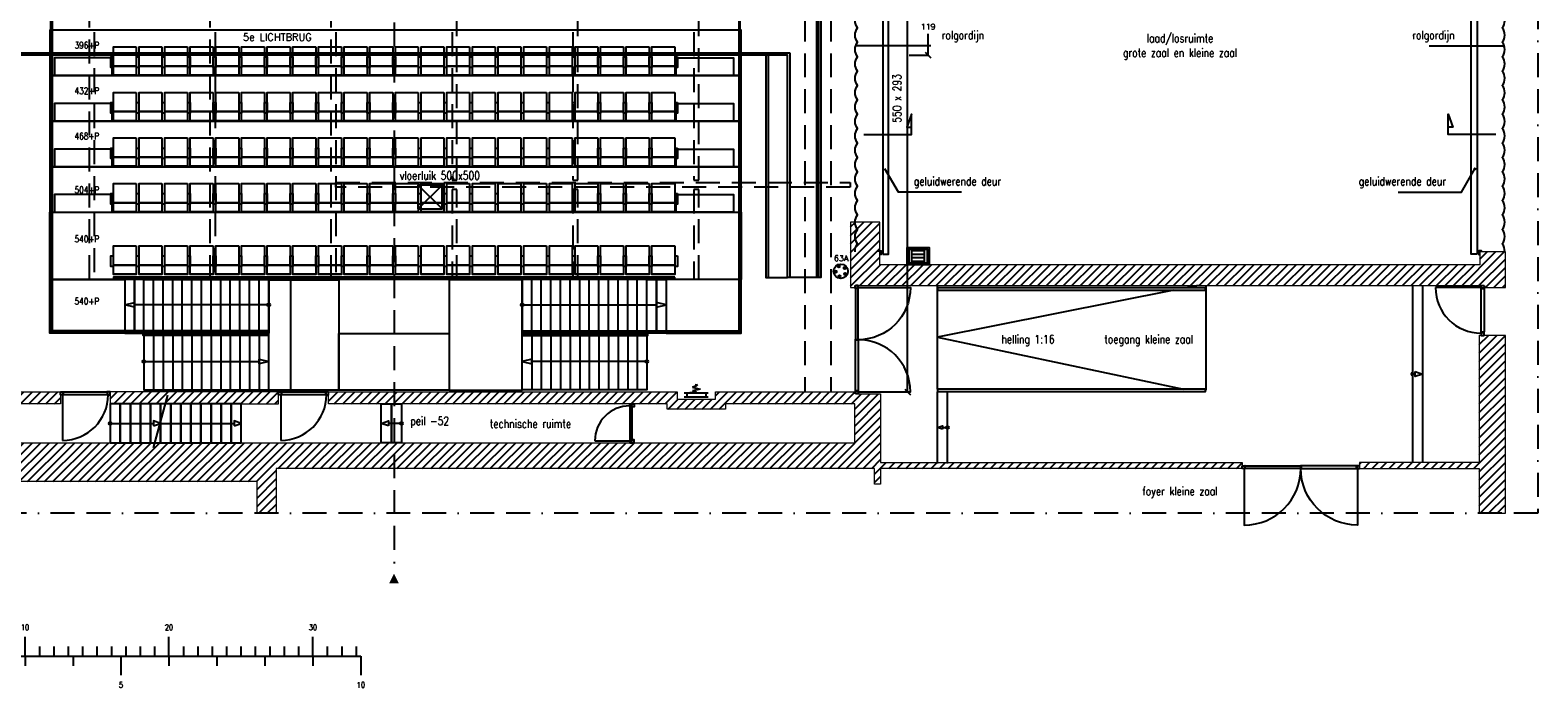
# Model space of a CAD drawing. Extents: x -70378 to 23841, y -23766 to 14658.
# Tile 9 of 12: x -7585 to 23841, y -23766 to -10050. Entities that reach past the tile are written whole.
import ezdxf
from ezdxf.enums import TextEntityAlignment as Align

# ---------------------------------------------------------------- set-up
doc = ezdxf.new("R2010")
doc.units = 0
doc.header["$LTSCALE"] = 1000
doc.header["$MEASUREMENT"] = 0
doc.header["$PDMODE"] = 3
for name, pattern in [('ACAD_ISO10W100', [18, 12, -3, 0, -3]), ('BORDER', [1.75, 0.5, -0.25, 0.5, -0.25, 0, -0.25]), ('DASHED', [0.75, 0.5, -0.25])]:
    doc.linetypes.add(name, pattern=pattern)
doc.layers.get('0').update_dxf_attribs({"linetype": 'CONTINUOUS'})
doc.layers.get('DEFPOINTS').update_dxf_attribs({"linetype": 'CONTINUOUS'})
for name, color, linetype in [('1_AFBREEKLIJNEN', 7, 'BORDER'), ('1_ARCERING', 144, 'CONTINUOUS'), ('1_BALUSTRADE', 7, 'CONTINUOUS'), ('1_BRANDHASPEL', 1, 'CONTINUOUS'), ('1_DEUREN', 7, 'CONTINUOUS'), ('1_DRAAIRICHTING', 251, 'CONTINUOUS'), ('1_HARTLIJN', 1, 'DASHED'), ('1_KOZIJNEN', 7, 'CONTINUOUS'), ('1_NIVEAUS', 252, 'CONTINUOUS'), ('1_PEILMAAT', 7, 'CONTINUOUS'), ('1_SANITAIR', 4, 'CONTINUOUS'), ('1_STOELEN', 253, 'CONTINUOUS'), ('1_TEKST', 7, 'CONTINUOUS'), ('1_TRAPPEN', 7, 'CONTINUOUS'), ('1_TRIBUNE', 7, 'CONTINUOUS'), ('1_VLOERAANSLUITINGEN', 7, 'CONTINUOUS'), ('1_VLOERGOTEN', 3, 'DASHED'), ('4_KRAANBANEN', 4, 'CONTINUOUS'), ('4_LICHTBRUGGEN_PL', 5, 'CONTINUOUS'), ('4_RAILS', 7, 'CONTINUOUS'), ('5_KRACHTSTROOM', 1, 'CONTINUOUS'), ('9_KADER', 7, 'CONTINUOUS'), ('9_LINIAAL', 7, 'CONTINUOUS')]:
    doc.layers.add(name, color=color, linetype=linetype)
doc.layers.add('1_MUREN', color=2, linetype='CONTINUOUS', lineweight=18)
doc.styles.add('ROMANS', font='romans')
doc.dimstyles.new('ROMANS', dxfattribs={"dimtxt": 120, "dimasz": 120, "dimexe": 18, "dimexo": 6, "dimgap": 90, "dimtad": 0, "dimtih": 1, "dimtoh": 1, "dimdec": 0, "dimlfac": 0.1, "dimzin": 0, "dimdsep": 46, "dimtxsty": 'ROMANS', "dimblk1": 'OBLIQUE', "dimblk2": 'OBLIQUE', "dimsah": 1, "dimcen": 90, "dimdle": 10, "dimadec": 0, "dimazin": 0, "dimtfac": 1, "dimtdec": 4, "dimtix": 1, "dimtofl": 0, "dimtmove": 0, "dimatfit": 3, "dimldrblk": 'OBLIQUE', "dimfxl": 1, "dimtolj": 1, "dimtzin": 0, "dimarcsym": 0})
pattern_1 = [(45, (-61037.18, -18415.53), (-88.38835, 88.38835), [])]

# ---------------------------------------------------------------- blocks, each defined once
blk = doc.blocks.new('LINIAAL')
at = {"layer": '9_LINIAAL'}
for p, q in [((0, 0), (0, 400)), ((3000, 0), (3000, 400)), ((6000, 0), (6000, 400)), ((9000, 0), (9000, 400)), ((0, 0), (10000, 0)), ((0, 0), (0, -400)), ((300, 200), (300, 0)), ((600, 200), (600, 0)), ((900, 200), (900, 0)), ((1000, 0), (1000, -200)), ((1200, 200), (1200, 0)), ((1500, 200), (1500, 0)), ((1800, 200), (1800, 0)), ((2000, 0), (2000, -200)), ((2100, 200), (2100, 0)), ((2400, 200), (2400, 0)), ((2700, 200), (2700, 0)), ((3000, 0), (3000, -200)), ((3300, 200), (3300, 0)), ((3600, 200), (3600, 0)), ((3900, 200), (3900, 0)), ((4000, 0), (4000, -200)), ((4200, 200), (4200, 0)), ((4500, 200), (4500, 0)), ((4800, 200), (4800, 0)), ((5000, 0), (5000, -400)), ((5100, 200), (5100, 0)), ((5400, 200), (5400, 0)), ((5700, 200), (5700, 0)), ((6000, 0), (6000, -200)), ((6300, 200), (6300, 0)), ((6600, 200), (6600, 0)), ((6900, 200), (6900, 0)), ((7000, 0), (7000, -200)), ((7200, 200), (7200, 0)), ((7500, 200), (7500, 0)), ((7800, 200), (7800, 0)), ((8000, 0), (8000, -200)), ((8100, 200), (8100, 0)), ((8400, 200), (8400, 0)), ((8700, 200), (8700, 0)), ((9000, 0), (9000, -200)), ((9300, 200), (9300, 0)), ((9600, 200), (9600, 0)), ((9900, 200), (9900, 0)), ((10000, 0), (10000, -400))]:
    blk.add_line(p, q, dxfattribs=at)
at = {"layer": '9_LINIAAL', "style": 'ROMANS', "width": 0.8}
for s, p in [('0', (0, 600)), ('10', (3000, 600)), ('20', (6000, 600)), ('30', (9000, 600)), ('0', (0, -600)), ('5', (5000, -600)), ('10', (10000, -600))]:
    blk.add_text(s, height=120, dxfattribs=at).set_placement(p, align=Align.MIDDLE_CENTER)
for s, p in [('FEET', (448, 600)), ('METER', (448, -600))]:
    blk.add_text(s, height=120, dxfattribs=at).set_placement(p, align=Align.MIDDLE_LEFT)
blk = doc.blocks.new('brandhaspel')
at = {"layer": '1_BRANDHASPEL'}
for p, q in [((-250, 80), (250, 80)), ((-250, 0), (250, 0)), ((-200, 80), (-200, 0)), ((-15, 80), (-136, 80)), ((0, 220), (-80, 200)), ((-80, 200), (80, 160)), ((80, 160), (-80, 120)), ((-80, 120), (0, 100)), ((0, 260), (-17, 230)), ((0, 220), (0, 260)), ((0, 260), (17, 230)), ((0, 80), (0, 100)), ((200, 80), (200, 0))]:
    blk.add_line(p, q, dxfattribs=at)
blk = doc.blocks.new('VH24-014')
at = {"layer": '1_STOELEN', "flags": 128}
for points in [[(0, 236), (400, 236), (400, -240), (0, -240), (0, 236)], [(210, 291), (430, 291), (430, 241), (210, 241), (210, 291)], [(400, 236), (590, 236), (590, -240), (400, -240), (400, 236)], [(590, 236), (600, 236), (600, -240), (590, -240), (590, 236)], [(210, -245), (430, -245), (430, -295), (210, -295), (210, -245)]]:
    blk.add_lwpolyline(points, close=True, dxfattribs=at)
blk = doc.blocks.new('KRACHT')
at = {"layer": '5_KRACHTSTROOM'}
for centre, radius in [((0, 0), 150), ((-108, -8), 22.5), ((-41, 101), 22.5), ((83, 70), 22.5), ((-26, -105), 22.5), ((92, -57), 22.5)]:
    blk.add_circle(centre, radius, dxfattribs=at)
at = {"layer": '5_KRACHTSTROOM', "color": 7, "style": 'ROMANS'}
blk.add_attdef('VERMOGEN', text='', height=120, dxfattribs=at).set_placement((8, 272), align=Align.MIDDLE_CENTER)
blk = doc.blocks.new('_OBLIQUE')
at = {"color": 0, "linetype": 'ByBlock'}
blk.add_line((-0.5, -0.5), (0.5, 0.5), dxfattribs=at)
blk = doc.blocks.new('*D28')
at = {"color": 0, "lineweight": -2}
for p, q in [((10311, -549), (10723, -549)), ((10705, -539), (10705, -8922)), ((10705, -17605), (10705, -9222)), ((10414, -17595), (10723, -17595))]:
    blk.add_line(p, q, dxfattribs=at)
at = {"layer": 'DEFPOINTS', "color": 0}
for p in [(10305, -549), (10408, -17595), (10705, -17595)]:
    blk.add_point(p, dxfattribs=at)
at = {"color": 0, "lineweight": -2, "xscale": 120, "yscale": 120, "zscale": 120}
for p, rotation in [((10705, -549), 90), ((10705, -17595), 270)]:
    blk.add_blockref('_OBLIQUE', p, dxfattribs=dict(at, rotation=rotation))
at = {"color": 0, "insert": (10705, -9072), "char_height": 120, "attachment_point": 5, "style": 'ROMANS'}
blk.add_mtext('\\A1;1705', dxfattribs=at)
blk = doc.blocks.new('*D42')
at = {"layer": '9_KADER', "color": 0, "lineweight": -2}
for p, q in [((10738, -9383), (11150, -9383)), ((11132, -9373), (11132, -9827)), ((11132, -10581), (11132, -10127)), ((10738, -10571), (11150, -10571))]:
    blk.add_line(p, q, dxfattribs=at)
at = {"layer": 'DEFPOINTS', "color": 0}
for p in [(10732, -9383), (10732, -10571), (11132, -10571)]:
    blk.add_point(p, dxfattribs=at)
at = {"layer": '9_KADER', "color": 0, "lineweight": -2, "xscale": 120, "yscale": 120, "zscale": 120}
for p, rotation in [((11132, -9383), 90), ((11132, -10571), 270)]:
    blk.add_blockref('_OBLIQUE', p, dxfattribs=dict(at, rotation=rotation))
at = {"layer": '9_KADER', "color": 0, "insert": (11132, -9977), "char_height": 120, "attachment_point": 5, "style": 'ROMANS'}
blk.add_mtext('\\A1;119', dxfattribs=at)

msp = doc.modelspace()

# ---------------------------------------------------------------- hatches: boundary and pattern name
at = {"layer": '1_ARCERING'}
h = msp.add_hatch(dxfattribs=at)
h.set_pattern_fill('ANSI31', color=256, scale=1000, style=0)
h.set_pattern_definition(pattern_1)
h.paths.add_polyline_path([(-2855, -20123.7), (-2855, -19465), (-10971, -19465), (-10971, -19067.5), (-10125, -19067.5), (-10125, -280), (-15687.5, -280), (-15687.5, -950), (-15812.5, -950), (-15812.5, -180), (-15662.5, -180), (-15662.5, 620), (-15812.5, 620), (-15812.5, 1490), (-15687.5, 1490), (-15687.5, 745), (-15537.5, 745), (-15537.5, -180), (-10125, -180), (-10125, 3000), (-11745, 3000), (-11745, 3500), (-15812.5, 3500), (-15812.5, 3600), (-11645, 3600), (-11645, 3100), (-10365, 3100), (-10365, 3600), (-9505, 3600), (-9505, -17595), (-6955, -17595), (-6955, -17845), (-9605, -17845), (-9605, -18655), (9605, -18655), (9605, -17845), (6910, -17845), (6910, -17955), (5690, -17955), (5690, -17845), (-1365, -17845), (-1365, -17595), (5900, -17595), (5900, -17745), (6700, -17745), (6700, -17595), (9616, -17595), (9616, -17637), (10142.5, -17637), (10142.5, -19067.5), (17675, -19067.5), (17675, -19192.5), (10142.5, -19192.5), (10142.5, -19517.5), (10017.5, -19517.5), (10017.5, -19192.5), (-2457.5, -19192.5), (-2457.5, -20123.7)])
h = msp.add_hatch(dxfattribs=at)
h.set_pattern_fill('ANSI31', color=256, scale=1000, style=0)
h.set_pattern_definition(pattern_1)
h.paths.add_polyline_path([(22718.4, -15418), (23165, -15418), (23165, -14674), (22635, -14674), (22635, -14941), (10125, -14941), (10125, -14054), (9515, -14054), (9515, -15418), (9605, -15418), (9605, -15375), (22718.4, -15375)])
h = msp.add_hatch(dxfattribs=at)
h.set_pattern_fill('ANSI31', color=256, scale=1000, style=0)
h.set_pattern_definition(pattern_1)
h.paths.add_polyline_path([(23165, -20123.7), (23165, -16415), (22617.5, -16415), (22617.5, -19067.5), (20125, -19067.5), (20125, -19192.5), (22617.5, -19192.5), (22617.5, -20123.7)])
h = msp.add_hatch(dxfattribs=at)
h.set_pattern_fill('ANSI31', color=256, scale=1000, style=0)
h.set_pattern_definition(pattern_1)
h.paths.add_polyline_path([(-5915, -17845), (-2405, -17845), (-2405, -17595), (-5915, -17595)])

# ---------------------------------------------------------------- linework, layer by layer
at = {"layer": '1_AFBREEKLIJNEN'}
msp.add_lwpolyline([(23840.7, 12219.9), (23840.7, -20123.7), (-10971, -20123.7), (-10971, -1250.7), (-19740.2, -1250.7)], dxfattribs=at)
at = {"layer": '1_BALUSTRADE'}
for points in [[(11325, -15476.1), (16914.7, -15476.1), (16914.7, -15426.1), (11325, -15426.1)], [(11325, -17585.9), (16914.7, -17585.9), (16914.7, -17535.9), (11325, -17535.9)]]:
    msp.add_lwpolyline(points, close=True, dxfattribs=at)
at = {"layer": '1_DEUREN'}
for points in [[(9610.2, -14672, -0.180416), (9659.6, -14504.4, -0.3333333), (9659.6, -14204.4, -0.3333333), (9659.6, -13904.4, -0.3333333), (9659.6, -13604.4, -0.3333333), (9659.6, -13304.4, -0.3333333), (9659.6, -13004.4, -0.3333333), (9659.6, -12704.4, -0.3333333), (9659.6, -12404.4, -0.3333333), (9659.6, -12104.4, -0.3333333), (9659.6, -11804.4, -0.3333333), (9659.6, -11504.4, -0.3333333), (9659.6, -11204.4, -0.3333333), (9659.6, -10904.4, -0.3333333), (9659.6, -10604.4, -0.3333333), (9659.6, -10304.4, -0.3333333), (9659.6, -10004.4, -0.3333333), (9659.6, -9704.4, -0.3333333), (9659.6, -9404.4, -0.3333333), (9659.6, -9104.4, -0.022284), (9647, -9086)], [(23149.8, -14672, 0.180416), (23100.4, -14504.4, 0.3333333), (23100.4, -14204.4, 0.3333333), (23100.4, -13904.4, 0.3333333), (23100.4, -13604.4, 0.3333333), (23100.4, -13304.4, 0.3333333), (23100.4, -13004.4, 0.3333333), (23100.4, -12704.4, 0.3333333), (23100.4, -12404.4, 0.3333333), (23100.4, -12104.4, 0.3333333), (23100.4, -11804.4, 0.3333333), (23100.4, -11504.4, 0.3333333), (23100.4, -11204.4, 0.3333333), (23100.4, -10904.4, 0.3333333), (23100.4, -10604.4, 0.3333333), (23100.4, -10304.4, 0.3333333), (23100.4, -10004.4, 0.3333333), (23100.4, -9704.4, 0.3333333), (23100.4, -9404.4, 0.3333333), (23100.4, -9104.4, 0.022284), (23113, -9086)]]:
    msp.add_lwpolyline(points, format="xyb", dxfattribs=at)
for points in [[(10187, -14722), (10308, -14722), (10308, -9040), (10187, -9040)], [(22573, -14722), (22452, -14722), (22452, -9040), (22573, -9040)]]:
    msp.add_lwpolyline(points, close=True, dxfattribs=at)
for points in [[(9793.7, -12224), (10788.5, -12224), (10788.5, -11801.2), (10689.9, -12075), (10788.5, -12075)], [(22966.3, -12224), (21971.5, -12224), (21971.5, -11801.2), (22070.1, -12075), (21971.5, -12075)], [(10091, -14674), (10091, -14650), (10152, -14650), (10152, -14730), (10125, -14730)], [(22669, -14674), (22669, -14650), (22608, -14650), (22608, -14730), (22635, -14730)]]:
    msp.add_lwpolyline(points, dxfattribs=at)
at = {"layer": '1_DRAAIRICHTING'}
for p, q in [((22658.4, -15420), (21708.4, -15420)), ((-6910, -17655), (-6910, -18605)), ((-2360, -17655), (-2360, -18605)), ((4185, -18615), (4915, -18615))]:
    msp.add_line(p, q, dxfattribs=at)
for points in [[(9676, -15420), (10762, -15420, -0.41421), (9676, -16506)], [(9676, -17592), (10762, -17592, 0.41421), (9676, -16506)], [(17720.3, -19192.5), (17720.3, -20372.4, 0.41421), (18900.1, -19192.5)], [(20080, -19192.5), (20080, -20372.4, -0.41421), (18900.1, -19192.5)]]:
    msp.add_lwpolyline(points, format="xyb", dxfattribs=at)
for centre, radius, start, end in [((22658.4, -15420), 950, 180.00035, 269.99965), ((-6910, -17655), 950, 270.00035, 359.99965), ((-2360, -17655), 950, 270.00035, 359.99965), ((4915, -18615), 730, 90, 180)]:
    msp.add_arc(centre, radius, start, end, dxfattribs=at)
at = {"layer": '1_HARTLIJN', "color": 1}
msp.add_line((0, 11859.7), (0, -21173.1), dxfattribs=at)
at = {"layer": '1_HARTLIJN', "linetype": 'Continuous'}
msp.add_lwpolyline([(0, -21383.6, 0, 200, 0), (0, -21583.6, 200, 200, 0)], format="xyseb", dxfattribs=at)
at = {"layer": '1_KOZIJNEN'}
for points in [[(9616, -15375), (9616, -15443.5), (9619, -15443.5), (9619, -15430), (9669, -15430), (9669, -15420), (9676, -15420), (9676, -15375)], [(22718.4, -15375), (22718.4, -15443.5), (22715.4, -15443.5), (22715.4, -15430), (22665.4, -15430), (22665.4, -15420), (22658.4, -15420), (22658.4, -15375)], [(9676, -15425), (9673, -15425), (9673, -15440), (9622, -15440), (9622, -15450), (9616, -15450), (9616, -16491), (9622, -16491), (9622, -16501), (9673, -16501), (9673, -16517), (9676, -16517)], [(22658.4, -15425), (22661.4, -15425), (22661.4, -15440), (22712.4, -15440), (22712.4, -15450), (22718.4, -15450), (22718.4, -16340), (22712.4, -16340), (22712.4, -16350), (22661.4, -16350), (22661.4, -16366), (22658.4, -16366)], [(9676, -17587), (9673, -17587), (9673, -17572), (9622, -17572), (9622, -17562), (9616, -17562), (9616, -16495), (9619, -16495), (9619, -16511), (9670, -16511), (9670, -16521), (9676, -16521)], [(22718.4, -16415), (22718.4, -16346.5), (22715.4, -16346.5), (22715.4, -16360), (22665.4, -16360), (22665.4, -16370), (22658.4, -16370), (22658.4, -16415)], [(-6955, -17595), (-6886.5, -17595), (-6886.5, -17598), (-6900, -17598), (-6900, -17648), (-6910, -17648), (-6910, -17655), (-6955, -17655)], [(-6905, -17655), (-6905, -17652), (-6890, -17652), (-6890, -17601), (-6880, -17601), (-6880, -17595), (-5990, -17595), (-5990, -17601), (-5980, -17601), (-5980, -17652), (-5964, -17652), (-5964, -17655)], [(-5915, -17595), (-5983.5, -17595), (-5983.5, -17598), (-5970, -17598), (-5970, -17648), (-5960, -17648), (-5960, -17655), (-5915, -17655)], [(-2405, -17595), (-2336.5, -17595), (-2336.5, -17598), (-2350, -17598), (-2350, -17648), (-2360, -17648), (-2360, -17655), (-2405, -17655)], [(-2355, -17655), (-2355, -17652), (-2340, -17652), (-2340, -17601), (-2330, -17601), (-2330, -17595), (-1440, -17595), (-1440, -17601), (-1430, -17601), (-1430, -17652), (-1414, -17652), (-1414, -17655)], [(-1365, -17595), (-1433.5, -17595), (-1433.5, -17598), (-1420, -17598), (-1420, -17648), (-1410, -17648), (-1410, -17655), (-1365, -17655)], [(9616, -17637), (9616, -17568.5), (9619, -17568.5), (9619, -17582), (9669, -17582), (9669, -17592), (9676, -17592), (9676, -17637)], [(5005, -17845), (5005, -17905), (4964, -17905), (4964, -17885), (4915, -17885), (4915, -17845)], [(4964, -17885), (4915, -17885), (4915, -18615), (4964, -18615)], [(5005, -18655), (5005, -18595), (4964, -18595), (4964, -18615), (4915, -18615), (4915, -18655)], [(17675, -19132.5), (17743.5, -19132.5), (17743.5, -19135.5), (17730, -19135.5), (17730, -19185.5), (17720, -19185.5), (17720, -19192.5), (17675, -19192.5)], [(17725, -19192.5), (17725, -19189.5), (17740, -19189.5), (17740, -19138.5), (17750, -19138.5), (17750, -19132.5), (18911.1, -19132.5), (18911.1, -19135.5), (18895.1, -19135.5), (18895.1, -19186.5), (18885.1, -19186.5), (18885.1, -19192.5)], [(20075, -19192.5), (20075, -19189.5), (20060, -19189.5), (20060, -19138.5), (20050, -19138.5), (20050, -19132.5), (18915.1, -19132.5), (18915.1, -19138.5), (18905.1, -19138.5), (18905.1, -19189.5), (18889.1, -19189.5), (18889.1, -19192.5)], [(20125, -19132.5), (20056.5, -19132.5), (20056.5, -19135.5), (20070, -19135.5), (20070, -19185.5), (20080, -19185.5), (20080, -19192.5), (20125, -19192.5)]]:
    msp.add_lwpolyline(points, close=True, dxfattribs=at)
at = {"layer": '1_MUREN'}
for points in [[(22718.4, -15418), (23165, -15418), (23165, -14674), (22635, -14674), (22635, -14941), (10125, -14941), (10125, -14054), (9515, -14054), (9515, -15418), (9605, -15418), (9605, -15375), (22718.4, -15375)], [(23165, -20123.7), (23165, -16415), (22617.5, -16415), (22617.5, -19067.5), (20125, -19067.5), (20125, -19192.5), (22617.5, -19192.5), (22617.5, -20123.7)], [(-5915, -17845), (-2405, -17845), (-2405, -17595), (-5915, -17595)]]:
    msp.add_lwpolyline(points, close=True, dxfattribs=at)
for points in [[(-9605, -18655), (9605, -18655), (9605, -17845), (6910, -17845), (6910, -17955), (5690, -17955), (5690, -17845), (-1365, -17845), (-1365, -17595), (5900, -17595), (5900, -17745), (6700, -17745), (6700, -17595), (9616, -17595), (9616, -17637), (10142.5, -17637), (10142.5, -19067.5), (17675, -19067.5), (17675, -19192.5), (10142.5, -19192.5), (10142.5, -19517.5), (10017.5, -19517.5), (10017.5, -19192.5), (-2457.5, -19192.5), (-2457.5, -20123.7), (-2855, -20123.7), (-2855, -19465), (-10971, -19465)], [(-9505, -17595), (-6955, -17595), (-6955, -17845), (-9605, -17845)]]:
    msp.add_lwpolyline(points, dxfattribs=at)
at = {"layer": '1_NIVEAUS'}
for points in [[(11325, -17535.9), (11325, -15376.2)], [(16759.9, -15375), (16503.2, -15426.1)], [(16925, -17560.9), (16925, -15376.3)], [(16251.8, -15476.1), (11325, -16456.1), (16455.4, -17535.9)]]:
    msp.add_lwpolyline(points, dxfattribs=at)
at = {"layer": '1_SANITAIR'}
for p, q in [((10793.8, -14901), (10793.8, -14621)), ((11056.2, -14652.4), (10793.8, -14652.4)), ((11056.2, -14727.4), (10793.8, -14727.4)), ((11056.2, -14901), (11056.2, -14621)), ((11056.2, -14801.4), (10793.8, -14801.4)), ((11056.2, -14876.4), (10793.8, -14876.4))]:
    msp.add_line(p, q, dxfattribs=at)
for points in [[(10695, -14901), (10695, -14581), (11155, -14581), (11155, -14901)], [(10735, -14901), (10735, -14621), (11115, -14621), (11115, -14901)]]:
    msp.add_lwpolyline(points, dxfattribs=at)
msp.add_lwpolyline([(11155, -14941), (10695, -14941), (10695, -14901), (11155, -14901)], close=True, dxfattribs=at)
at = {"layer": '1_TEKST'}
for points in [[(11185.4, -10378.4), (9621.8, -10378.4)], [(21574.6, -10378.4), (23138.2, -10378.4)], [(11830.3, -13432.1), (10512.8, -13432.1), (10230.9, -12944)], [(20929.7, -13432.1), (22247.2, -13432.1), (22529.1, -12944)]]:
    msp.add_lwpolyline(points, dxfattribs=at)
for start, end in [(0, 180), (180, 0)]:
    msp.add_arc((23125.7, -10378.4), 12.5, start, end, dxfattribs=at)
at = {"layer": '1_TEKST', "extrusion": (0, 0, -1)}
for start_param, end_param in [(4.4505896, 7.5921822), (1.3089969, 4.4505896)]:
    msp.add_ellipse((22529.1, -12944), major_axis=(-8.84, 8.84), ratio=1, start_param=start_param, end_param=end_param, dxfattribs=at)
at = {"layer": '1_TRAPPEN'}
for points in [[(21225, -15375), (21225, -19067.5)], [(21435, -15375), (21435, -19067.5)], [(21285, -17221.3), (21225, -17221.3)], [(11325, -19085.1), (11325, -17591)], [(11535, -19085.1), (11535, -17585.9)], [(-5915, -18250), (-5015, -18250)], [(-4865, -18250), (-3335, -18250)], [(155, -18250), (-115, -18250)], [(11429.4, -18335.5), (11534.4, -18335.5)]]:
    msp.add_lwpolyline(points, dxfattribs=at)
for points in [[(21285, -17171.3), (21435, -17221.3), (21285, -17271.3)], [(-5705, -17845), (-5915, -17845), (-5915, -18655), (-5705, -18655)], [(-5495, -17845), (-5705, -17845), (-5705, -18655), (-5495, -18655)], [(-5285, -17845), (-5495, -17845), (-5495, -18655), (-5285, -18655)], [(-5075, -17845), (-5285, -17845), (-5285, -18655), (-5075, -18655)], [(-4865, -17845), (-5075, -17845), (-5075, -18655), (-4865, -18655)], [(-4655, -17845), (-4865, -17845), (-4865, -18655), (-4655, -18655)], [(-4445, -17845), (-4655, -17845), (-4655, -18655), (-4445, -18655)], [(-4235, -17845), (-4445, -17845), (-4445, -18655), (-4235, -18655)], [(-4025, -17845), (-4235, -17845), (-4235, -18655), (-4025, -18655)], [(-3815, -17845), (-4025, -17845), (-4025, -18655), (-3815, -18655)], [(-3605, -17845), (-3815, -17845), (-3815, -18655), (-3605, -18655)], [(-3395, -17845), (-3605, -17845), (-3605, -18655), (-3395, -18655)], [(-3185, -17845), (-3395, -17845), (-3395, -18655), (-3185, -18655)], [(-265, -17845), (-55, -17845), (-55, -18655), (-265, -18655)], [(-55, -17845), (155, -17845), (155, -18655), (-55, -18655)], [(-5015, -18300), (-4865, -18250), (-5015, -18200)], [(-3335, -18300), (-3185, -18250), (-3335, -18200)], [(-115, -18300), (-265, -18250), (-115, -18200)], [(-265, -18250), (-265, -18250), (-265, -18250), (-265, -18250)], [(11429.4, -18370.5), (11324.4, -18335.5), (11429.4, -18300.5)]]:
    msp.add_lwpolyline(points, close=True, dxfattribs=at)
at = {"layer": '1_TRAPPEN', "linetype": 'ACAD_ISO10W100'}
msp.add_lwpolyline([(-5014.6, -18759.4), (-4714.7, -17660.6)], dxfattribs=at)
at = {"layer": '1_TRAPPEN'}
for centre, radius in [((-5915, -18250), 30), ((155, -18250), 30), ((11535, -18335.5), 29.2)]:
    msp.add_circle(centre, radius, dxfattribs=at)
for start, end in [(90, 270), (270, 90)]:
    msp.add_arc((21225, -17221.3), 25, start, end, dxfattribs=at)
at = {"layer": '1_TRIBUNE'}
for p, q in [((-5213, -16369), (-5213, -15249)), ((-5013, -16369), (-5013, -15249)), ((-4813, -16369), (-4813, -15249)), ((-4613, -16369), (-4613, -15249)), ((-4413, -16369), (-4413, -15249)), ((-4213, -16369), (-4213, -15249)), ((-4013, -16369), (-4013, -15249)), ((-3813, -16369), (-3813, -15249)), ((-3613, -16369), (-3613, -15249)), ((-3413, -16369), (-3413, -15249)), ((-3213, -16369), (-3213, -15249)), ((-3013, -16369), (-3013, -15249)), ((-2813, -16369), (-2813, -15249)), ((2870, -16369), (2870, -15249)), ((3070, -16369), (3070, -15249)), ((3270, -16369), (3270, -15249)), ((3470, -16369), (3470, -15249)), ((3670, -16369), (3670, -15249)), ((3870, -16369), (3870, -15249)), ((4070, -16369), (4070, -15249)), ((4270, -16369), (4270, -15249)), ((4470, -16369), (4470, -15249)), ((4670, -16369), (4670, -15249)), ((4870, -16369), (4870, -15249)), ((5070, -16369), (5070, -15249)), ((5270, -16369), (5270, -15249)), ((-5213, -16369), (-5213, -17549)), ((-5013, -16369), (-5013, -17549)), ((-4813, -16369), (-4813, -17549)), ((-4613, -16369), (-4613, -17549)), ((-4413, -16369), (-4413, -17549)), ((-4213, -16369), (-4213, -17549)), ((-4013, -16369), (-4013, -17549)), ((-3813, -16369), (-3813, -17549)), ((-3613, -16369), (-3613, -17549)), ((-3413, -16369), (-3413, -17549)), ((-3213, -16369), (-3213, -17549)), ((-3013, -16369), (-3013, -17549)), ((-2813, -16369), (-2813, -17549)), ((2870, -16369), (2870, -17549)), ((3070, -16369), (3070, -17549)), ((3270, -16369), (3270, -17549)), ((3470, -16369), (3470, -17549)), ((3670, -16369), (3670, -17549)), ((3870, -16369), (3870, -17549)), ((4070, -16369), (4070, -17549)), ((4270, -16369), (4270, -17549)), ((4470, -16369), (4470, -17549)), ((4670, -16369), (4670, -17549)), ((4870, -16369), (4870, -17549)), ((5070, -16369), (5070, -17549)), ((5270, -16369), (5270, -17549))]:
    msp.add_line(p, q, dxfattribs=at)
at = {"layer": '1_TRIBUNE', "color": 251, "linetype": 'Continuous'}
for points in [[(-7127, -549), (-7127, -16319), (-7157, -16319), (-7157, -549)], [(7184, -549), (7184, -16319), (7214, -16319), (7214, -549)], [(5852, -15199), (-5850, -15199), (-5850, -15229), (5852, -15229)]]:
    msp.add_lwpolyline(points, close=True, dxfattribs=at)
at = {"layer": '1_TRIBUNE'}
for points in [[(-7177, -10999), (7234, -10999), (7234, -10049), (-7177, -10049)], [(-7077, -10999), (-5877, -10999), (-5877, -10629), (-7077, -10629)], [(7077, -10999), (5877, -10999), (5877, -10629), (7077, -10629)], [(-7177, -11949), (7234, -11949), (7234, -10999), (-7177, -10999)], [(-7077, -11949), (-5877, -11949), (-5877, -11579), (-7077, -11579)], [(7077, -11949), (5877, -11949), (5877, -11579), (7077, -11579)], [(-7177, -12899), (7234, -12899), (7234, -11949), (-7177, -11949)], [(-7077, -12899), (-5877, -12899), (-5877, -12529), (-7077, -12529)], [(7077, -12899), (5877, -12899), (5877, -12529), (7077, -12529)], [(-7177, -13849), (7234, -13849), (7234, -12899), (-7177, -12899)], [(-7077, -13849), (-5877, -13849), (-5877, -13479), (-7077, -13479)], [(7077, -13849), (5877, -13849), (5877, -13479), (7077, -13479)], [(-7177, -13849), (7234, -13849), (7234, -15249), (-7177, -15249)], [(-5613, -16369), (-7177, -16369), (-7177, -15249), (-5613, -15249)], [(-5413, -15249), (-5613, -15249), (-5613, -16369), (-5413, -16369)], [(-5213, -15249), (-5413, -15249), (-5413, -16369), (-5213, -16369)], [(-2613, -16369), (-5213, -16369), (-5213, -15249), (-2613, -15249)], [(-1150, -17555), (-2613, -17555), (-2613, -15255), (-1150, -15255)], [(-1150, -17555), (-2150, -17555), (-2150, -15255), (-1150, -15255)], [(1150, -17555), (2670, -17555), (2670, -15255), (1150, -15255)], [(2670, -16369), (5270, -16369), (5270, -15249), (2670, -15249)], [(5270, -15249), (5470, -15249), (5470, -16369), (5270, -16369)], [(5470, -15249), (5670, -15249), (5670, -16369), (5470, -16369)], [(5670, -16369), (7234, -16369), (7234, -15249), (5670, -15249)], [(-5413, -15729), (-5413, -15829), (-5613, -15779)], [(5470, -15729), (5470, -15829), (5670, -15779)], [(-2613, -16369), (-5213, -16369), (-5213, -17549), (-2613, -17549)], [(-1150, -16375), (1150, -16375), (1150, -17555), (-1150, -17555)], [(2670, -16369), (5270, -16369), (5270, -17549), (2670, -17549)], [(-2813, -17009), (-2813, -16909), (-2613, -16959)], [(2870, -17009), (2870, -16909), (2670, -16959)]]:
    msp.add_lwpolyline(points, close=True, dxfattribs=at)
for points in [[(-2613, -15779), (-5413, -15779)], [(2670, -15779), (5470, -15779)], [(-5213, -16959), (-2813, -16959)], [(5270, -16959), (2870, -16959)]]:
    msp.add_lwpolyline(points, dxfattribs=at)
at = {"layer": '1_TRIBUNE', "color": 251, "linetype": 'Continuous'}
for points in [[(-2613, -16319), (-7157, -16319), (-7157, -16349), (-2613, -16349)], [(2670, -16319), (7214, -16319), (7214, -16349), (2670, -16349)], [(-2613, -16419), (-5229.9, -16419), (-5229.9, -16389), (-2613, -16389)], [(2670, -16419), (5286.9, -16419), (5286.9, -16389), (2670, -16389)]]:
    msp.add_lwpolyline(points, dxfattribs=at)
at = {"layer": '1_TRIBUNE'}
for centre in [(-2613, -15779), (2670, -15779), (-5213, -16959), (5270, -16959)]:
    msp.add_circle(centre, 30, dxfattribs=at)
at = {"layer": '1_VLOERAANSLUITINGEN'}
msp.add_lwpolyline([(500, -13780), (500, -13280), (1000, -13780), (1000, -13280), (500, -13780), (1000, -13780), (1000, -13280), (500, -13280)], dxfattribs=at)
at = {"layer": '1_VLOERGOTEN'}
for p, q in [((8560, 8966), (8560, -17595)), ((9105, 8966), (9105, -17595))]:
    msp.add_line(p, q, dxfattribs=at)
at = {"layer": '4_KRAANBANEN', "linetype": 'DASHED'}
for p, q in [((-6350, -15245.5), (-6350, 9404.1)), ((-6250, 9404.1), (-6250, -15245.5))]:
    msp.add_line(p, q, dxfattribs=at)
for points in [[(-3830, 9404.1), (-3730, 9404.1), (-3730, -15245.5), (-3830, -15245.5)], [(-1210, 9404.1), (-1210, -15245.5), (-1310, -15245.5), (-1310, 9404.1)], [(1310, -13175.9), (1310, 9404.1), (1210, 9404.1), (1210, -13175.9)], [(3730, -13175.9), (3830, -13175.9), (3830, 9404.1), (3730, 9404.1)], [(6250, 9404.1), (6250, -13175.9), (6350, -13175.9), (6350, 9404.1)], [(-1210, -13225.9), (9505, -13225.9), (9505, -13325.9), (-1210, -13325.9)], [(1310, -15245.5), (1310, -13375.9), (1210, -13375.9), (1210, -15245.5)], [(3830, -13375.9), (3730, -13375.9), (3730, -15245.5), (3830, -15245.5)], [(6250, -13375.9), (6250, -15245.5), (6350, -15245.5), (6350, -13375.9)]]:
    msp.add_lwpolyline(points, close=True, dxfattribs=at)
at = {"layer": '4_LICHTBRUGGEN_PL'}
for p, q in [((-8248.3, -10522.9), (8248.3, -10522.9)), ((7798.3, -10571.2), (7798.3, -15205.5)), ((8248.3, -10522.9), (8248.3, -15205.5))]:
    msp.add_line(p, q, dxfattribs=at)
msp.add_lwpolyline([(-8200, -10571.2), (-8200, -15205.5), (-8940, -15205.5), (-8940, 9362), (8896.6, 9362), (8896.6, -15205.5), (8200, -15205.5), (8200, -10571.2)], close=True, dxfattribs=at)
for points in [[(-8890, -15205.5), (-8890, 9313.7), (8848.3, 9313.7), (8848.3, -15205.5)], [(7748.3, -10571.2), (7748.3, -15205.5), (8200, -15205.5)]]:
    msp.add_lwpolyline(points, dxfattribs=at)
for centre in [(-7560, -10547.1), (-5040, -10547.1), (-2520, -10547.1), (0, -10547.1), (2520, -10547.1), (5040, -10547.1), (7560, -10547.1)]:
    msp.add_circle(centre, 24.1, dxfattribs=at)
at = {"layer": '4_RAILS'}
msp.add_line((8808.3, -2300), (8808.3, -15205.5), dxfattribs=at)

# ---------------------------------------------------------------- block references
at = {"rotation": 270}
for p in [(-5610, -10399), (-5074, -10399), (-4540, -10399), (-4006, -10399), (-3472, -10399), (-2936, -10399), (-2402, -10399), (-1868, -10399), (-1334, -10399), (-798, -10399), (-264, -10399), (270, -10399), (804, -10399), (1340, -10399), (1874, -10399), (2408, -10399), (2942, -10399), (3478, -10399), (4012, -10399), (4546, -10399), (5080, -10399), (5616, -10399), (-5610, -11349), (-5074, -11349), (-4540, -11349), (-4006, -11349), (-3472, -11349), (-2936, -11349), (-2402, -11349), (-1868, -11349), (-1334, -11349), (-798, -11349), (-264, -11349), (270, -11349), (804, -11349), (1340, -11349), (1874, -11349), (2408, -11349), (2942, -11349), (3478, -11349), (4012, -11349), (4546, -11349), (5080, -11349), (5616, -11349), (-5610, -12299), (-5074, -12299), (-4540, -12299), (-4006, -12299), (-3472, -12299), (-2936, -12299), (-2402, -12299), (-1868, -12299), (-1334, -12299), (-798, -12299), (-264, -12299), (270, -12299), (804, -12299), (1340, -12299), (1874, -12299), (2408, -12299), (2942, -12299), (3478, -12299), (4012, -12299), (4546, -12299), (5080, -12299), (5616, -12299), (-5610, -13249), (-5074, -13249), (-4540, -13249), (-4006, -13249), (-3472, -13249), (-2936, -13249), (-2402, -13249), (-1868, -13249), (-1334, -13249), (-798, -13249), (-264, -13249), (270, -13249), (804, -13249), (1340, -13249), (1874, -13249), (2408, -13249), (2942, -13249), (3478, -13249), (4012, -13249), (4546, -13249), (5080, -13249), (5616, -13249), (-5610, -14549), (-5074, -14549), (-4540, -14549), (-4006, -14549), (-3472, -14549), (-2936, -14549), (-2402, -14549), (-1868, -14549), (-1334, -14549), (-798, -14549), (-264, -14549), (270, -14549), (804, -14549), (1340, -14549), (1874, -14549), (2408, -14549), (2942, -14549), (3478, -14549), (4012, -14549), (4546, -14549), (5080, -14549), (5616, -14549)]:
    msp.add_blockref('VH24-014', p, dxfattribs=at)
msp.add_blockref('KRACHT', (9311.3, -15078.9)).add_auto_attribs({'VERMOGEN': '63A'})
at = {"layer": '1_BRANDHASPEL'}
msp.add_blockref('brandhaspel', (6300, -17695), dxfattribs=at)
at = {"layer": '9_LINIAAL'}
msp.add_blockref('LINIAAL', (-10691.4, -23103.8), dxfattribs=at)

# ---------------------------------------------------------------- texts
at = {"layer": '1_PEILMAAT', "style": 'ROMANS', "width": 0.8}
for s, p in [('396+P', (-6659.1, -10435.5)), ('432+P', (-6659.1, -11383.8)), ('468+P', (-6659.1, -12330.1)), ('504+P', (-6659.1, -13451.3)), ('540+P', (-6659.1, -14474.7)), ('540+P', (-6659.1, -15772.9))]:
    msp.add_text(s, height=140, dxfattribs=at).set_placement(p)
at = {"layer": '1_TEKST', "style": 'ROMANS', "width": 0.8}
for s, p in [('rolgordijn', (11414.9, -10241.5)), ('rolgordijn', (21221.9, -10241.5)), ('vloerluik 500x500', (118.3, -13168.8)), ('geluidwerende deur', (10834.3, -13288.2)), ('geluidwerende deur', (20108.4, -13288.2)), ('technische ruimte', (1997.4, -18345.2))]:
    msp.add_text(s, height=175, dxfattribs=at).set_placement(p)
for s, p in [('laad/losruimte', (16381.2, -10305.3)), ('grote zaal en kleine zaal', (16381.2, -10608.1)), ('helling 1:16', (13213.7, -16582.6)), ('toegang kleine zaal', (15729.8, -16582.6)), ('foyer kleine zaal', (16380, -19750.9))]:
    msp.add_text(s, height=175, dxfattribs=at).set_placement(p, align=Align.CENTER)
msp.add_text('550 x 293', height=175, rotation=90, dxfattribs=at).set_placement((10570.8, -11474), align=Align.CENTER)
msp.add_text('peil -52', height=175, dxfattribs=at).set_placement((742.6, -18199.3), align=Align.MIDDLE_CENTER)
at = {"layer": '4_LICHTBRUGGEN_PL', "color": 7, "insert": (-2432.4, -10120.7), "char_height": 150, "attachment_point": 2, "rotation": 359.99993, "line_spacing_factor": 1.057281, "style": 'ROMANS'}
msp.add_mtext('5e LICHTBRUG', dxfattribs=at)

# ---------------------------------------------------------------- dimensions: what is measured, and where the dimension line sits
dim = msp.add_linear_dim(base=(10705.3, -17595), p1=(10305.3, -549), p2=(10407.7, -17595), angle=90, dimstyle='ROMANS')
dim.commit()
dim.dimension.update_dxf_attribs({"geometry": '*D28', "text_midpoint": (10705.3, -9072)})
at = {"layer": '9_KADER'}
dim = msp.add_linear_dim(base=(11132.1, -10571.2), p1=(10732.1, -9382.9), p2=(10732.1, -10571.2), angle=90, dimstyle='ROMANS', override={"dimtmove": 1}, dxfattribs=at)
dim.commit()
dim.dimension.update_dxf_attribs({"geometry": '*D42', "text_midpoint": (11132.1, -9977.1)})

doc.saveas('drawing.dxf')
